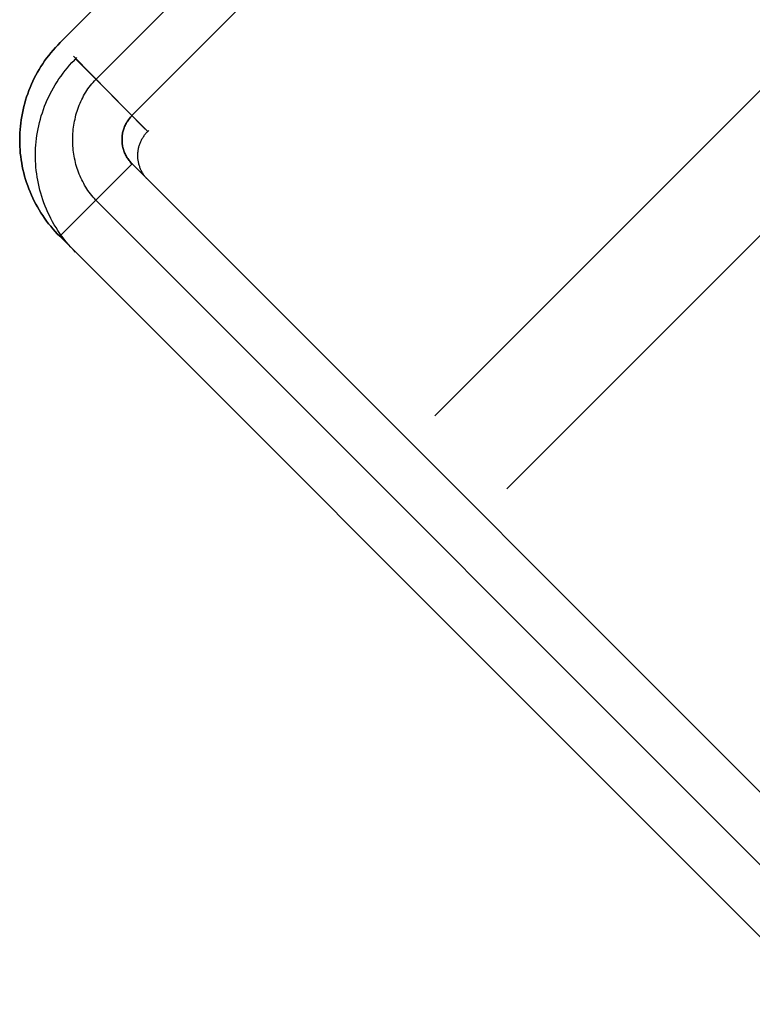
# Model space of a CAD drawing. Header units: millimetres. Extents: x -1690 to 192, y -898 to 54.
# Tile 3 of 256: x -1690 to -1679, y -876 to -862. Entities that reach past the tile are written whole.
import ezdxf

# ---------------------------------------------------------------- set-up
doc = ezdxf.new("R2010")
doc.units = ezdxf.units.MM
doc.header["$MEASUREMENT"] = 0
doc.layers.add('OVIDIO 186x93x72h', color=7, linetype='Continuous')

msp = doc.modelspace()

# ---------------------------------------------------------------- linework, layer by layer
at = {"layer": 'OVIDIO 186x93x72h'}
for points in [[(-1647.801, -831.387), (-1683.985, -867.571)], [(-1646.741, -832.448), (-1682.932, -868.639)], [(-1671.278, -844.963), (-1688.951, -862.637)], [(-1688.425, -863.879), (-1689.485, -864.94)], [(-1689.485, -864.94), (-1688.425, -863.879)], [(-1688.425, -863.879), (-1655.898, -896.405)], [(-1655.898, -896.405), (-1688.425, -863.879)], [(-1656.429, -896.936), (-1688.955, -864.409)], [(-1656.959, -897.466), (-1689.485, -864.94)], [(-1689.485, -864.94), (-1656.959, -897.466)], [(-1661.378, -890.925), (-1682.945, -869.359)], [(-1662.439, -891.986), (-1684.005, -870.42)]]:
    msp.add_lwpolyline(points, dxfattribs=at)
at = {"layer": 'OVIDIO 186x93x72h', "extrusion": (-8.00265e-07, -8.00267e-07, 1)}
for points in [[(-1689.476, -862.102), (-1671.808, -844.433)], [(-1671.808, -844.433), (-1689.476, -862.102)]]:
    msp.add_lwpolyline(points, dxfattribs=at)
at = {"layer": 'OVIDIO 186x93x72h', "extrusion": (-0.0004027, -0.000402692, 1)}
for points in [[(-1670.748, -845.495), (-1688.426, -863.172)], [(-1688.426, -863.172), (-1670.748, -845.495)]]:
    msp.add_lwpolyline(points, dxfattribs=at)
at = {"layer": 'OVIDIO 186x93x72h', "extrusion": (0.01522, -0.01522, 0.999768)}
msp.add_lwpolyline([(-1689.25, -862.442), (-1688.189, -863.503)], dxfattribs=at)
at = {"layer": 'OVIDIO 186x93x72h', "extrusion": (0.013974, -0.014217, 0.999801)}
for points in [[(-1688.223, -863.457), (-1689.275, -862.388)], [(-1689.275, -862.388), (-1688.223, -863.457)]]:
    msp.add_lwpolyline(points, dxfattribs=at)
at = {"layer": 'OVIDIO 186x93x72h', "extrusion": (0.000231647, 0.999885, 0.015188)}
for points in [[(1678.292, 730.57), (1689.277, 10.473)], [(1689.277, 10.473), (1678.292, 730.57)]]:
    msp.add_lwpolyline(points, dxfattribs=at)
at = {"layer": 'OVIDIO 186x93x72h', "extrusion": (-0.703976, 0.709897, 0.021523)}
for points in [[(1806.679, -15.052), (1806.67, -12.605), (1806.587, 705.138)], [(1806.587, 705.138), (1806.67, -12.605), (1806.679, -15.052)]]:
    msp.add_lwpolyline(points, dxfattribs=at)
at = {"layer": 'OVIDIO 186x93x72h', "extrusion": (0.000231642, 0.999884, 0.015217)}
for points in [[(1678.908, 730.611), (1689.871, 10.52)], [(1677.408, 730.594), (1688.371, 10.497)]]:
    msp.add_lwpolyline(points, dxfattribs=at)
at = {"layer": 'OVIDIO 186x93x72h', "extrusion": (0.999884, 0.000231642, -0.015217)}
for points in [[(-874.451, 691.761), (-863.488, -28.322)], [(-863.488, -28.322), (-874.451, 691.761)], [(-864.548, -28.338), (-875.511, 691.745)], [(-875.511, 691.745), (-864.548, -28.338)]]:
    msp.add_lwpolyline(points, dxfattribs=at)
at = {"layer": 'OVIDIO 186x93x72h', "extrusion": (0.015219, -0.015219, 0.999768)}
for points in [[(-1689.25, -865.271), (-1689.285, -865.235), (-1689.319, -865.198), (-1689.353, -865.159), (-1689.385, -865.121), (-1689.417, -865.081), (-1689.448, -865.04), (-1689.477, -864.999), (-1689.506, -864.957), (-1689.533, -864.914), (-1689.559, -864.871), (-1689.585, -864.827), (-1689.609, -864.782), (-1689.631, -864.737), (-1689.653, -864.691), (-1689.673, -864.645), (-1689.693, -864.599), (-1689.711, -864.552), (-1689.727, -864.505), (-1689.743, -864.458), (-1689.757, -864.411), (-1689.77, -864.363), (-1689.782, -864.316), (-1689.793, -864.268), (-1689.802, -864.22), (-1689.81, -864.173), (-1689.817, -864.125), (-1689.823, -864.078), (-1689.828, -864.03), (-1689.832, -863.983), (-1689.834, -863.936), (-1689.835, -863.89), (-1689.836, -863.844), (-1689.835, -863.797), (-1689.833, -863.751), (-1689.83, -863.704), (-1689.826, -863.657), (-1689.82, -863.61), (-1689.814, -863.562), (-1689.806, -863.515), (-1689.797, -863.467), (-1689.787, -863.42), (-1689.776, -863.372), (-1689.764, -863.324), (-1689.75, -863.277), (-1689.735, -863.23), (-1689.719, -863.183), (-1689.701, -863.136), (-1689.683, -863.089), (-1689.663, -863.043), (-1689.642, -862.997), (-1689.619, -862.952), (-1689.596, -862.907), (-1689.571, -862.863), (-1689.546, -862.819), (-1689.519, -862.776), (-1689.491, -862.734), (-1689.461, -862.692), (-1689.431, -862.651), (-1689.4, -862.611), (-1689.368, -862.571), (-1689.335, -862.533), (-1689.301, -862.495), (-1689.266, -862.458), (-1689.23, -862.423)], [(-1688.189, -864.21), (-1688.198, -864.201), (-1688.206, -864.192), (-1688.214, -864.183), (-1688.222, -864.173), (-1688.23, -864.164), (-1688.238, -864.154), (-1688.245, -864.144), (-1688.252, -864.133), (-1688.259, -864.123), (-1688.265, -864.112), (-1688.272, -864.101), (-1688.278, -864.09), (-1688.284, -864.078), (-1688.289, -864.067), (-1688.294, -864.055), (-1688.299, -864.044), (-1688.304, -864.032), (-1688.308, -864.02), (-1688.312, -864.008), (-1688.316, -863.996), (-1688.319, -863.983), (-1688.322, -863.971), (-1688.325, -863.959), (-1688.327, -863.947), (-1688.329, -863.934), (-1688.331, -863.922), (-1688.333, -863.909), (-1688.334, -863.897), (-1688.335, -863.885), (-1688.335, -863.873), (-1688.336, -863.86), (-1688.336, -863.848), (-1688.335, -863.836), (-1688.334, -863.824), (-1688.334, -863.811), (-1688.332, -863.799), (-1688.331, -863.787), (-1688.329, -863.774), (-1688.327, -863.762), (-1688.324, -863.75), (-1688.321, -863.737), (-1688.318, -863.725), (-1688.315, -863.713), (-1688.311, -863.701), (-1688.307, -863.689), (-1688.302, -863.677), (-1688.298, -863.665), (-1688.293, -863.653), (-1688.287, -863.642), (-1688.282, -863.63), (-1688.276, -863.619), (-1688.27, -863.608), (-1688.263, -863.597), (-1688.256, -863.586), (-1688.249, -863.576), (-1688.242, -863.565), (-1688.235, -863.555), (-1688.227, -863.545), (-1688.219, -863.536), (-1688.211, -863.526), (-1688.203, -863.517), (-1688.194, -863.508), (-1688.185, -863.499), (-1688.176, -863.491)]]:
    msp.add_lwpolyline(points, dxfattribs=at)
at = {"layer": 'OVIDIO 186x93x72h'}
for points in [[(-1689.485, -864.94, -2.626), (-1689.52, -864.905, -2.626), (-1689.553, -864.869, -2.626), (-1689.586, -864.832, -2.626), (-1689.617, -864.794, -2.626), (-1689.648, -864.756, -2.626), (-1689.677, -864.717, -2.626), (-1689.706, -864.677, -2.626), (-1689.734, -864.636, -2.626), (-1689.761, -864.595, -2.626), (-1689.787, -864.553, -2.626), (-1689.811, -864.511, -2.626), (-1689.835, -864.468, -2.626), (-1689.858, -864.424, -2.626), (-1689.879, -864.38, -2.626), (-1689.9, -864.336, -2.626), (-1689.919, -864.291, -2.626), (-1689.937, -864.245, -2.626), (-1689.954, -864.199, -2.626), (-1689.97, -864.153, -2.626), (-1689.985, -864.106, -2.626), (-1689.999, -864.059, -2.626), (-1690.011, -864.011, -2.626), (-1690.023, -863.963, -2.626), (-1690.033, -863.915, -2.626), (-1690.042, -863.867, -2.626), (-1690.05, -863.819, -2.626), (-1690.056, -863.77, -2.626), (-1690.062, -863.721, -2.626), (-1690.066, -863.672, -2.626), (-1690.069, -863.623, -2.626), (-1690.071, -863.574, -2.626), (-1690.071, -863.525, -2.626), (-1690.071, -863.476, -2.626), (-1690.069, -863.427, -2.626), (-1690.066, -863.378, -2.626), (-1690.061, -863.329, -2.626), (-1690.056, -863.281, -2.626), (-1690.049, -863.232, -2.626), (-1690.041, -863.183, -2.626), (-1690.032, -863.135, -2.626), (-1690.022, -863.087, -2.626), (-1690.011, -863.039, -2.626), (-1689.998, -862.992, -2.626), (-1689.985, -862.945, -2.626), (-1689.97, -862.898, -2.626), (-1689.954, -862.851, -2.626), (-1689.937, -862.805, -2.626), (-1689.919, -862.76, -2.626), (-1689.9, -862.714, -2.626), (-1689.88, -862.67, -2.626), (-1689.858, -862.625, -2.626), (-1689.836, -862.582, -2.626), (-1689.812, -862.538, -2.626), (-1689.787, -862.496, -2.626), (-1689.761, -862.453, -2.626), (-1689.734, -862.412, -2.626), (-1689.706, -862.371, -2.626), (-1689.677, -862.33, -2.626), (-1689.646, -862.29, -2.626), (-1689.615, -862.251, -2.626), (-1689.582, -862.213, -2.626), (-1689.548, -862.175, -2.626), (-1689.513, -862.138, -2.626), (-1689.476, -862.102, -2.626)], [(-1689.476, -862.102, -2.626), (-1689.513, -862.138, -2.626), (-1689.548, -862.175, -2.626), (-1689.582, -862.213, -2.626), (-1689.615, -862.251, -2.626), (-1689.646, -862.29, -2.626), (-1689.677, -862.33, -2.626), (-1689.706, -862.371, -2.626), (-1689.734, -862.412, -2.626), (-1689.761, -862.453, -2.626), (-1689.787, -862.496, -2.626), (-1689.812, -862.538, -2.626), (-1689.836, -862.582, -2.626), (-1689.858, -862.625, -2.626), (-1689.88, -862.67, -2.626), (-1689.9, -862.714, -2.626), (-1689.919, -862.76, -2.626), (-1689.937, -862.805, -2.626), (-1689.954, -862.851, -2.626), (-1689.97, -862.898, -2.626), (-1689.985, -862.945, -2.626), (-1689.998, -862.992, -2.626), (-1690.011, -863.039, -2.626), (-1690.022, -863.087, -2.626), (-1690.032, -863.135, -2.626), (-1690.041, -863.183, -2.626), (-1690.049, -863.232, -2.626), (-1690.056, -863.281, -2.626), (-1690.061, -863.329, -2.626), (-1690.066, -863.378, -2.626), (-1690.069, -863.427, -2.626), (-1690.071, -863.476, -2.626), (-1690.071, -863.525, -2.626), (-1690.071, -863.574, -2.626), (-1690.069, -863.623, -2.626), (-1690.066, -863.672, -2.626), (-1690.062, -863.721, -2.626), (-1690.056, -863.77, -2.626), (-1690.05, -863.819, -2.626), (-1690.042, -863.867, -2.626), (-1690.033, -863.915, -2.626), (-1690.023, -863.963, -2.626), (-1690.011, -864.011, -2.626), (-1689.999, -864.059, -2.626), (-1689.985, -864.106, -2.626), (-1689.97, -864.153, -2.626), (-1689.954, -864.199, -2.626), (-1689.937, -864.245, -2.626), (-1689.919, -864.291, -2.626), (-1689.9, -864.336, -2.626), (-1689.879, -864.38, -2.626), (-1689.858, -864.424, -2.626), (-1689.835, -864.468, -2.626), (-1689.811, -864.511, -2.626), (-1689.787, -864.553, -2.626), (-1689.761, -864.595, -2.626), (-1689.734, -864.636, -2.626), (-1689.706, -864.677, -2.626), (-1689.677, -864.717, -2.626), (-1689.648, -864.756, -2.626), (-1689.617, -864.794, -2.626), (-1689.586, -864.832, -2.626), (-1689.553, -864.869, -2.626), (-1689.52, -864.905, -2.626), (-1689.485, -864.94, -2.626)], [(-1688.955, -864.409, -2.626), (-1688.976, -864.387, -2.627), (-1688.996, -864.365, -2.627), (-1689.015, -864.342, -2.628), (-1689.034, -864.318, -2.628), (-1689.052, -864.294, -2.628), (-1689.07, -864.269, -2.629), (-1689.087, -864.245, -2.629), (-1689.103, -864.219, -2.629), (-1689.119, -864.193, -2.63), (-1689.133, -864.167, -2.63), (-1689.148, -864.14, -2.631), (-1689.161, -864.114, -2.631), (-1689.174, -864.086, -2.631), (-1689.186, -864.059, -2.632), (-1689.198, -864.031, -2.632), (-1689.209, -864.002, -2.632), (-1689.219, -863.974, -2.633), (-1689.229, -863.945, -2.633), (-1689.237, -863.916, -2.633), (-1689.246, -863.887, -2.634), (-1689.253, -863.857, -2.634), (-1689.26, -863.828, -2.634), (-1689.267, -863.798, -2.635), (-1689.272, -863.768, -2.635), (-1689.277, -863.738, -2.635), (-1689.281, -863.708, -2.636), (-1689.285, -863.677, -2.636), (-1689.288, -863.647, -2.636), (-1689.29, -863.617, -2.637), (-1689.292, -863.586, -2.637), (-1689.293, -863.556, -2.637), (-1689.293, -863.525, -2.638), (-1689.293, -863.494, -2.638), (-1689.292, -863.464, -2.638), (-1689.29, -863.433, -2.638), (-1689.288, -863.403, -2.639), (-1689.285, -863.372, -2.639), (-1689.282, -863.342, -2.639), (-1689.277, -863.312, -2.639), (-1689.272, -863.282, -2.64), (-1689.267, -863.252, -2.64), (-1689.26, -863.222, -2.64), (-1689.254, -863.193, -2.64), (-1689.246, -863.163, -2.64), (-1689.238, -863.134, -2.641), (-1689.229, -863.105, -2.641), (-1689.219, -863.076, -2.641), (-1689.209, -863.048, -2.641), (-1689.198, -863.019, -2.641), (-1689.187, -862.992, -2.641), (-1689.174, -862.964, -2.642), (-1689.161, -862.937, -2.642), (-1689.148, -862.91, -2.642), (-1689.134, -862.883, -2.642), (-1689.119, -862.857, -2.642), (-1689.103, -862.831, -2.642), (-1689.087, -862.806, -2.642), (-1689.07, -862.781, -2.642), (-1689.053, -862.756, -2.642), (-1689.035, -862.732, -2.642), (-1689.016, -862.709, -2.642), (-1688.996, -862.686, -2.643), (-1688.976, -862.663, -2.643), (-1688.955, -862.641, -2.643), (-1688.95, -862.636, -2.643)], [(-1688.425, -863.171, -2.656), (-1688.437, -863.183, -2.656), (-1688.447, -863.195, -2.656), (-1688.458, -863.208, -2.656), (-1688.468, -863.22, -2.656), (-1688.478, -863.234, -2.656), (-1688.487, -863.247, -2.656), (-1688.496, -863.261, -2.656), (-1688.504, -863.275, -2.656), (-1688.512, -863.289, -2.656), (-1688.52, -863.304, -2.656), (-1688.527, -863.318, -2.656), (-1688.533, -863.333, -2.656), (-1688.539, -863.349, -2.655), (-1688.545, -863.364, -2.655), (-1688.55, -863.38, -2.655), (-1688.554, -863.395, -2.654), (-1688.558, -863.411, -2.654), (-1688.562, -863.427, -2.653), (-1688.565, -863.443, -2.653), (-1688.567, -863.459, -2.652), (-1688.569, -863.476, -2.652), (-1688.57, -863.492, -2.651), (-1688.571, -863.508, -2.65), (-1688.571, -863.525, -2.65), (-1688.571, -863.541, -2.649), (-1688.57, -863.557, -2.648), (-1688.569, -863.574, -2.647), (-1688.567, -863.59, -2.646), (-1688.565, -863.606, -2.645), (-1688.562, -863.622, -2.644), (-1688.558, -863.638, -2.643), (-1688.554, -863.654, -2.643), (-1688.55, -863.67, -2.642), (-1688.545, -863.686, -2.641), (-1688.539, -863.701, -2.64), (-1688.533, -863.716, -2.639), (-1688.527, -863.731, -2.638), (-1688.52, -863.746, -2.637), (-1688.512, -863.761, -2.636), (-1688.504, -863.775, -2.635), (-1688.496, -863.789, -2.634), (-1688.487, -863.803, -2.633), (-1688.478, -863.816, -2.632), (-1688.468, -863.83, -2.631), (-1688.458, -863.842, -2.63), (-1688.447, -863.855, -2.629), (-1688.436, -863.867, -2.627), (-1688.425, -863.879, -2.626)], [(-1688.425, -863.879, -2.626), (-1688.436, -863.867, -2.627), (-1688.447, -863.855, -2.629), (-1688.458, -863.842, -2.63), (-1688.468, -863.83, -2.631), (-1688.478, -863.816, -2.632), (-1688.487, -863.803, -2.633), (-1688.496, -863.789, -2.634), (-1688.504, -863.775, -2.635), (-1688.512, -863.761, -2.636), (-1688.52, -863.746, -2.637), (-1688.527, -863.731, -2.638), (-1688.533, -863.716, -2.639), (-1688.539, -863.701, -2.64), (-1688.545, -863.686, -2.641), (-1688.55, -863.67, -2.642), (-1688.554, -863.654, -2.643), (-1688.558, -863.638, -2.643), (-1688.562, -863.622, -2.644), (-1688.565, -863.606, -2.645), (-1688.567, -863.59, -2.646), (-1688.569, -863.574, -2.647), (-1688.57, -863.557, -2.648), (-1688.571, -863.541, -2.649), (-1688.571, -863.525, -2.65), (-1688.571, -863.508, -2.65), (-1688.57, -863.492, -2.651), (-1688.569, -863.476, -2.652), (-1688.567, -863.459, -2.652), (-1688.565, -863.443, -2.653), (-1688.562, -863.427, -2.653), (-1688.558, -863.411, -2.654), (-1688.554, -863.395, -2.654), (-1688.55, -863.38, -2.655), (-1688.545, -863.364, -2.655), (-1688.539, -863.349, -2.655), (-1688.533, -863.333, -2.656), (-1688.527, -863.318, -2.656), (-1688.52, -863.304, -2.656), (-1688.512, -863.289, -2.656), (-1688.504, -863.275, -2.656), (-1688.496, -863.261, -2.656), (-1688.487, -863.247, -2.656), (-1688.478, -863.234, -2.656), (-1688.468, -863.22, -2.656), (-1688.458, -863.208, -2.656), (-1688.447, -863.195, -2.656), (-1688.437, -863.183, -2.656), (-1688.425, -863.171, -2.656)]]:
    msp.add_polyline3d(points, dxfattribs=at)

doc.saveas('drawing.dxf')
